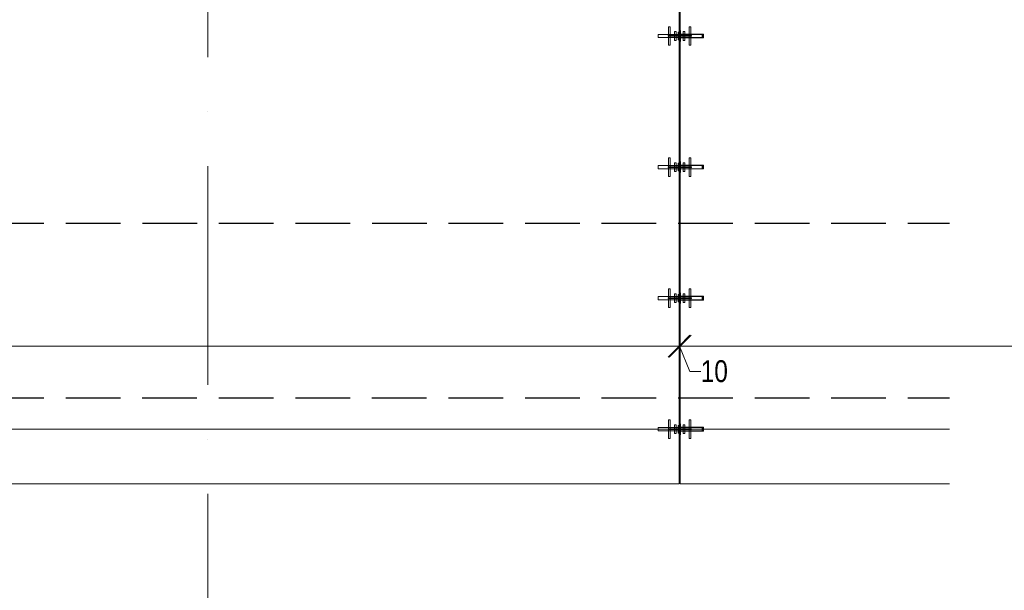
# Model space of a CAD drawing. Header units: millimetres. Extents: x 75701 to 402820, y 135 to 33652.
# Tile 18 of 52: x 148050 to 157054, y 9535 to 14759. Entities that reach past the tile are written whole.
import ezdxf

# ---------------------------------------------------------------- set-up
doc = ezdxf.new("R2010")
doc.units = ezdxf.units.MM
for name, pattern in [('A_CARA_15', [7.6, 5, -1.3, 0, -1.3]), ('IMPORT-A_CARA_07', [700, 500, -200]), ('IMPORT-KANVPOVO', [2000, 700, -650, 0, -650]), ('Čerchovaná 20mm', [3000, 2000, -500, 0, -500])]:
    doc.linetypes.add(name, pattern=pattern)
for name, color, linetype, lineweight in [('_KANAL TRASA 1', 10, 'IMPORT-KANVPOVO', 70), ('CA_KOTY', 3, 'Continuous', 9), ('CA_KOTY-100', 3, 'Continuous', 9), ('CA_OSY', 5, 'A_CARA_15', 9), ('CA_ZAKLADY25', 7, 'Continuous', 13), ('HIDROIDEA_NAHON_ZAKLADY_dwg', 8, 'Continuous', 9), ('Konstrukční přípoje', 7, 'Continuous', 13)]:
    doc.layers.add(name, color=color, linetype=linetype, lineweight=lineweight)
doc.styles.add('Arial_2', font='arial.ttf', dxfattribs={"width": 0.8, "height": 200})
doc.dimstyles.new('HP_Přímá_-_2_mm_Ariel_1-100', dxfattribs={"dimscale": 304.8, "dimtxt": 204.05188, "dimasz": 0.656168, "dimexe": 0.328084, "dimexo": 0.0625, "dimgap": 0.164042, "dimtad": 1, "dimdec": 0, "dimzin": 0, "dimdsep": 46, "dimtxsty": 'Arial_2', "dimblk1": 'OBLIQUE', "dimblk2": 'OBLIQUE', "dimsah": 1, "dimcen": 0.09, "dimazin": 0, "dimtfac": 1, "dimtdec": 4, "dimtix": 1, "dimtmove": 0, "dimatfit": 3, "dimfxl": 0.984252, "dimfxlon": 1, "dimtvp": 1, "dimtolj": 1, "dimtzin": 0, "dimarcsym": 2})
doc.dimstyles.new('HP_Přímá_-_2_mm_Ariel_1-100_1', dxfattribs={"dimscale": 304.8, "dimtxt": 204.05188, "dimasz": 0.656168, "dimexe": 0.328084, "dimexo": 0.0625, "dimgap": 0.164042, "dimtad": 1, "dimdec": 0, "dimzin": 0, "dimdsep": 46, "dimtxsty": 'Arial_2', "dimblk1": 'OBLIQUE', "dimblk2": 'OBLIQUE', "dimsah": 1, "dimcen": 0.09, "dimazin": 0, "dimtfac": 1, "dimtdec": 4, "dimtix": 1, "dimtmove": 1, "dimatfit": 3, "dimfxl": 0.984252, "dimfxlon": 1, "dimtvp": 1, "dimtolj": 1, "dimtzin": 0, "dimarcsym": 2})

# ---------------------------------------------------------------- blocks, each defined once
blk = doc.blocks.new('JDSD JORDAHLę Shear Dowels - JDSD 120HF-V4-525_600')
at = {"layer": 'Konstrukční přípoje'}
for p, q in [((-190.5, -3.7), (-190.5, 3.7)), ((-190.5, 3.7), (-190.5, 0.9)), ((-190.5, 2.5), (-190.5, 3.7)), ((-190.5, 3.7), (-190.5, -0.6)), ((-190.5, 3.7), (-190, 3.7)), ((-190.5, 3.7), (-190, 3.7)), ((-190.5, 3.7), (-190, 3.7)), ((-190.5, -3.7), (-190.5, 3.7)), ((-190.5, 3.7), (-190.5, 0.9)), ((-190.5, 2.5), (-190.5, 3.7)), ((-190.5, 3.7), (-190.5, -0.6)), ((-190.5, 3.7), (-190, 3.7)), ((-190.5, 3.7), (-190, 3.7)), ((-190.5, 3.7), (-190, 3.7)), ((-190.5, 0.9), (-190.5, 2.6)), ((-190.5, 2.6), (-190.5, -2.5)), ((-190.5, 2.6), (-190, 2.6)), ((-190.5, 2.6), (-190, 2.6)), ((-190.5, 0.9), (-190.5, 2.6)), ((-190.5, 2.6), (-190.5, -2.5)), ((-190.5, 2.6), (-190, 2.6)), ((-190.5, 2.6), (-190, 2.6)), ((-190.5, 0.6), (-190.5, 2.5)), ((-190.5, 2.5), (-190, 2.5)), ((-190.5, 0.6), (-190.5, 2.5)), ((-190.5, 2.5), (-190, 2.5)), ((-190.5, -0.6), (-190.5, 2.3)), ((-190.5, 2.3), (-190.5, 0.6)), ((-190.5, 2.3), (-190, 2.3)), ((-190.5, 2.3), (-190, 2.3)), ((-190.5, -0.6), (-190.5, 2.3)), ((-190.5, 2.3), (-190.5, 0.6)), ((-190.5, 2.3), (-190, 2.3)), ((-190.5, 2.3), (-190, 2.3)), ((-190.5, 0.9), (-190, 0.9)), ((-190.5, 0.9), (-190, 0.9)), ((-190.5, 0.9), (-190, 0.9)), ((-190.5, 0.9), (-190, 0.9)), ((-190.5, 0.6), (-190, 0.6)), ((-190.5, 0.6), (-190, 0.6)), ((-190.5, 0.6), (-190, 0.6)), ((-190.5, 0.6), (-190, 0.6)), ((210, 15), (-190, 15)), ((210, 15), (-190, 15)), ((-190, 15), (-190, -15)), ((-190, 15), (-190, -15)), ((-190, 15), (-190, -15)), ((-190, 15), (-190, -15)), ((-190, 0.9), (-190, 3.7)), ((-190, 3.7), (-190, -3.7)), ((-190, -0.6), (-190, 3.7)), ((-190, 3.7), (-190, 2.5)), ((-190, 0.9), (-190, 3.7)), ((-190, 3.7), (-190, -3.7)), ((-190, -0.6), (-190, 3.7)), ((-190, 3.7), (-190, 2.5)), ((-190, -2.5), (-190, 2.6)), ((-190, 2.6), (-190, 0.9)), ((-190, -2.5), (-190, 2.6)), ((-190, 2.6), (-190, 0.9)), ((-190, 2.5), (-190, 0.6)), ((-190, 2.5), (-190, 0.6)), ((-190, 0.6), (-190, 2.3)), ((-190, 2.3), (-190, -0.6)), ((-190, 0.6), (-190, 2.3)), ((-190, 2.3), (-190, -0.6)), ((-8, 3), (-100, 3)), ((-100, 3), (-8, 3)), ((-100, 3), (-100, -3)), ((-100, 3), (-100, -3)), ((-97, 85), (-97, -85)), ((-81, 85), (-97, 85)), ((-81, 85), (-97, 85)), ((-97, 3), (-97, -3)), ((-97, 3), (-81, 3)), ((-97, 3), (-81, 3)), ((-81, -85), (-81, 85)), ((-81, -3), (-81, 3)), ((-42, 40), (-42, -40)), ((-26, 40), (-42, 40)), ((-26, 40), (-42, 40)), ((-42, 3), (-42, -3)), ((-42, 3), (-26, 3)), ((-42, 3), (-26, 3)), ((-26, -40), (-26, 40)), ((-26, -3), (-26, 3)), ((-8, -35), (-8, 35)), ((-8, 35), (-8, -35)), ((-8, 35), (0, 35)), ((-8, 35), (0, 35)), ((0, 15), (-8, 15)), ((0, 15), (-8, 15)), ((-8, -15), (-8, 15)), ((-8, -15), (-8, 15)), ((-8, -15), (-8, 15)), ((-8, -15), (-8, 15)), ((-8, -3), (-8, 3)), ((-8, 3), (-8, -3)), ((0, -35), (0, 35)), ((0, 35), (0, -35)), ((0, 15), (0, -15)), ((0, 15), (0, -15)), ((0, 15), (0, -15)), ((0, 15), (0, -15)), ((10, -50), (10, 50)), ((10, 50), (10, -50)), ((10, 50), (14, 50)), ((10, 50), (14, 50)), ((14, 15), (10, 15)), ((14, 15), (10, 15)), ((10, -15), (10, 15)), ((10, -15), (10, 15)), ((10, -15), (10, 15)), ((10, -15), (10, 15)), ((14, -50), (14, 50)), ((14, 50), (14, -50)), ((220, 17.5), (14, 17.5)), ((220, 17.5), (14, 17.5)), ((14, 17.5), (14, -17.5)), ((14, 17.5), (14, -17.5)), ((14, 17.5), (14, -17.5)), ((14, 17.5), (14, -17.5)), ((220, 15), (14, 15)), ((220, 15), (14, 15)), ((14, -15), (14, 15)), ((14, -15), (14, 15)), ((14, -15), (14, 15)), ((14, -15), (14, 15)), ((14, 15), (14, -15)), ((14, 15), (14, -15)), ((14, 15), (14, -15)), ((14, 15), (14, -15)), ((114, 3), (14, 3)), ((14, 3), (114, 3)), ((14, 3), (14, -3)), ((14, 3), (14, -3)), ((38, 40), (38, -40)), ((54, 40), (38, 40)), ((54, 40), (38, 40)), ((38, 3), (38, -3)), ((38, 3), (54, 3)), ((38, 3), (54, 3)), ((54, -40), (54, 40)), ((54, -3), (54, 3)), ((92, 85), (92, -85)), ((108, 85), (92, 85)), ((108, 85), (92, 85)), ((92, 3), (92, -3)), ((92, 3), (108, 3)), ((92, 3), (108, 3)), ((108, -85), (108, 85)), ((108, -3), (108, 3)), ((114, -3), (114, 3)), ((114, 3), (114, -3)), ((210, -15), (210, 15)), ((210, -15), (210, 15)), ((210, -15), (210, 15)), ((210, -15), (210, 15)), ((222, 17.5), (220, 17.5)), ((222, 17.5), (220, 17.5)), ((220, -15), (220, 15)), ((220, -15), (220, 15)), ((220, -15), (220, 15)), ((220, -15), (220, 15)), ((222, -17.5), (222, 17.5)), ((222, -17.5), (222, 17.5)), ((222, -17.5), (222, 17.5)), ((222, -17.5), (222, 17.5)), ((222, 3.7), (222, 0.9)), ((222, -3.7), (222, 3.7)), ((222, 3.7), (222.5, 3.7)), ((222.5, 3.7), (222, 3.7)), ((222, 3.7), (222, 0.9)), ((222, -3.7), (222, 3.7)), ((222, 3.7), (222.5, 3.7)), ((222.5, 3.7), (222, 3.7)), ((222, 0.9), (222, 2.5)), ((222, 2.5), (222, -2.6)), ((222.5, 2.5), (222, 2.5)), ((222.5, 2.5), (222, 2.5)), ((222, 0.9), (222, 2.5)), ((222, 2.5), (222, -2.6)), ((222.5, 2.5), (222, 2.5)), ((222.5, 2.5), (222, 2.5)), ((222.5, 0.9), (222, 0.9)), ((222.5, 0.9), (222, 0.9)), ((222.5, 0.9), (222, 0.9)), ((222.5, 0.9), (222, 0.9)), ((222, 0.6), (222, -3.7)), ((222, -2.3), (222, 0.6)), ((222, 0.6), (222.5, 0.6)), ((222, 0.6), (222, -3.7)), ((222, -2.3), (222, 0.6)), ((222, 0.6), (222.5, 0.6)), ((222.5, 3.7), (222.5, -3.7)), ((222.5, 0.9), (222.5, 3.7)), ((222.5, 3.7), (222.5, -3.7)), ((222.5, 0.9), (222.5, 3.7)), ((222.5, -2.6), (222.5, 2.5)), ((222.5, 2.5), (222.5, 0.9)), ((222.5, -2.6), (222.5, 2.5)), ((222.5, 2.5), (222.5, 0.9)), ((222.5, 0.6), (222.5, -2.3)), ((222.5, -3.7), (222.5, 0.6)), ((222.5, 0.6), (222.5, -2.3)), ((222.5, -3.7), (222.5, 0.6)), ((-190, -0.6), (-190.5, -0.6)), ((-190, -0.6), (-190.5, -0.6)), ((-190.5, -2.5), (-190.5, -0.9)), ((-190.5, -0.9), (-190.5, -3.7)), ((-190.5, -0.9), (-190, -0.9)), ((-190.5, -0.9), (-190, -0.9)), ((-190.5, -2.5), (-190.5, -0.9)), ((-190.5, -0.9), (-190.5, -3.7)), ((-190.5, -0.9), (-190, -0.9)), ((-190.5, -0.9), (-190, -0.9)), ((-190.5, -2.5), (-190, -2.5)), ((-190.5, -2.5), (-190, -2.5)), ((-190.5, -2.5), (-190, -2.5)), ((-190.5, -2.5), (-190, -2.5)), ((-190, -3.7), (-190.5, -3.7)), ((-190.5, -3.7), (-190, -3.7)), ((-190, -3.7), (-190.5, -3.7)), ((-190.5, -3.7), (-190, -3.7)), ((-190, -3.7), (-190, -0.9)), ((-190, -0.9), (-190, -2.5)), ((-190, -3.7), (-190, -0.9)), ((-190, -0.9), (-190, -2.5)), ((-190, -15), (210, -15)), ((-190, -15), (210, -15)), ((-8, -3), (-100, -3)), ((-100, -3), (-8, -3)), ((-81, -3), (-97, -3)), ((-81, -3), (-97, -3)), ((-97, -85), (-81, -85)), ((-97, -85), (-81, -85)), ((-26, -3), (-42, -3)), ((-26, -3), (-42, -3)), ((-42, -40), (-26, -40)), ((-42, -40), (-26, -40)), ((-8, -15), (0, -15)), ((-8, -15), (0, -15)), ((0, -35), (-8, -35)), ((-8, -35), (0, -35)), ((10, -15), (14, -15)), ((10, -15), (14, -15)), ((14, -50), (10, -50)), ((10, -50), (14, -50)), ((114, -3), (14, -3)), ((14, -3), (114, -3)), ((14, -15), (220, -15)), ((14, -15), (220, -15)), ((14, -17.5), (220, -17.5)), ((14, -17.5), (220, -17.5)), ((54, -3), (38, -3)), ((54, -3), (38, -3)), ((38, -40), (54, -40)), ((38, -40), (54, -40)), ((108, -3), (92, -3)), ((108, -3), (92, -3)), ((92, -85), (108, -85)), ((92, -85), (108, -85)), ((220, -17.5), (222, -17.5)), ((220, -17.5), (222, -17.5)), ((222.5, -0.6), (222, -0.6)), ((222, -2.5), (222, -0.6)), ((222, -0.6), (222, -2.3)), ((222.5, -0.6), (222, -0.6)), ((222.5, -0.6), (222, -0.6)), ((222, -2.5), (222, -0.6)), ((222, -0.6), (222, -2.3)), ((222.5, -0.6), (222, -0.6)), ((222, -2.6), (222, -0.9)), ((222, -0.9), (222, -3.7)), ((222.5, -0.9), (222, -0.9)), ((222.5, -0.9), (222, -0.9)), ((222, -2.6), (222, -0.9)), ((222, -0.9), (222, -3.7)), ((222.5, -0.9), (222, -0.9)), ((222.5, -0.9), (222, -0.9)), ((222.5, -2.3), (222, -2.3)), ((222.5, -2.3), (222, -2.3)), ((222.5, -2.3), (222, -2.3)), ((222.5, -2.3), (222, -2.3)), ((222, -3.7), (222, -2.5)), ((222.5, -2.5), (222, -2.5)), ((222, -3.7), (222, -2.5)), ((222.5, -2.5), (222, -2.5)), ((222.5, -2.6), (222, -2.6)), ((222.5, -2.6), (222, -2.6)), ((222.5, -2.6), (222, -2.6)), ((222.5, -2.6), (222, -2.6)), ((222.5, -3.7), (222, -3.7)), ((222.5, -3.7), (222, -3.7)), ((222.5, -3.7), (222, -3.7)), ((222.5, -3.7), (222, -3.7)), ((222.5, -3.7), (222, -3.7)), ((222.5, -3.7), (222, -3.7)), ((222.5, -2.3), (222.5, -0.6)), ((222.5, -0.6), (222.5, -2.5)), ((222.5, -2.3), (222.5, -0.6)), ((222.5, -0.6), (222.5, -2.5)), ((222.5, -3.7), (222.5, -0.9)), ((222.5, -0.9), (222.5, -2.6)), ((222.5, -3.7), (222.5, -0.9)), ((222.5, -0.9), (222.5, -2.6)), ((222.5, -2.5), (222.5, -3.7)), ((222.5, -2.5), (222.5, -3.7))]:
    blk.add_line(p, q, dxfattribs=at)
blk = doc.blocks.new('HIDROIDEA_NAHON_ZAKLADY_dwg-V12-525_600')
at = {"layer": '_KANAL TRASA 1', "color": 250, "linetype": 'IMPORT-A_CARA_07', "lineweight": 25}
for p, q in [((139746.2, 5040.4), (155526.9, 5040.4)), ((139745.7, 3440.4), (155526.9, 3440.4))]:
    blk.add_line(p, q, dxfattribs=at)
blk = doc.blocks.new('DIMBLOCK11-525_600')
at = {"layer": 'CA_KOTY-100'}
for p, q in [((130080, 11769.8), (130080, 12069.8)), ((154080, 11769.8), (154080, 12069.8)), ((130080, 11769.8), (130180, 11869.8)), ((154080, 11769.8), (154180, 11869.8)), ((130080, 11769.8), (129980, 11669.8)), ((130080, 11769.8), (154080, 11769.8)), ((130080, 11769.8), (130080, 11669.8)), ((154080, 11769.8), (153980, 11669.8)), ((154080, 11769.8), (154080, 11669.8))]:
    blk.add_line(p, q, dxfattribs=at)
at = {"layer": 'CA_KOTY-100', "color": 0, "insert": (141774, 12079.4), "char_height": 200, "width": 734.587, "attachment_point": 1, "line_spacing_factor": 0.941778, "style": 'Arial_2'}
blk.add_mtext('24000', dxfattribs=at)
blk = doc.blocks.new('_Oblique')
at = {"color": 0, "linetype": 'ByBlock', "lineweight": -2}
blk.add_line((-0.5, -0.5), (0.5, 0.5), dxfattribs=at)
blk = doc.blocks.new('DIMBLOCK12-525_600')
at = {"layer": 'CA_KOTY-100'}
for p, q in [((154080, 11769.8), (154080, 12069.8)), ((154090, 11769.8), (154090, 12069.8)), ((154080, 11769.8), (154180, 11869.8)), ((154090, 11769.8), (154190, 11869.8)), ((154080, 11769.8), (153980, 11669.8)), ((154090, 11769.8), (153990, 11669.8)), ((154080, 11769.8), (154090, 11769.8)), ((154080, 11769.8), (154080, 11669.8)), ((154177.9, 11539), (154085, 11769.8)), ((154090, 11769.8), (154090, 11669.8)), ((154277.9, 11539), (154177.9, 11539))]:
    blk.add_line(p, q, dxfattribs=at)
at = {"layer": 'CA_KOTY-100', "color": 0, "insert": (154277.9, 11641.7), "char_height": 200, "width": 293.835, "attachment_point": 1, "line_spacing_factor": 0.941778, "style": 'Arial_2'}
blk.add_mtext('10', dxfattribs=at)
blk = doc.blocks.new('DIMBLOCK21-525_600')
at = {"layer": 'CA_KOTY-100'}
for p, q in [((154090, 11769.8), (154090, 12069.8)), ((160312.7, 11769.8), (160312.7, 12069.8)), ((154090, 11769.8), (154190, 11869.8)), ((160312.7, 11769.8), (160412.7, 11869.8)), ((154090, 11769.8), (153990, 11669.8)), ((154090, 11769.8), (160312.7, 11769.8)), ((154090, 11769.8), (154090, 11669.8)), ((160312.7, 11769.8), (160212.7, 11669.8)), ((160312.7, 11769.8), (160312.7, 11669.8))]:
    blk.add_line(p, q, dxfattribs=at)
at = {"layer": 'CA_KOTY-100', "color": 0, "insert": (157627.1, 12079.4), "char_height": 200, "width": 881.504, "attachment_point": 1, "line_spacing_factor": 0.941778, "style": 'Arial_2'}
blk.add_mtext('120040', dxfattribs=at)

msp = doc.modelspace()

# ---------------------------------------------------------------- linework, layer by layer
at = {"layer": 'CA_OSY', "linetype": 'Čerchovaná 20mm'}
msp.add_line((149770, 2417), (149770, 30314.3), dxfattribs=at)
at = {"layer": 'CA_OSY'}
msp.add_line((156552.8, 11009.9), (106570, 11009.9), dxfattribs=at)
at = {"layer": 'CA_ZAKLADY25'}
for p, q in [((154080, 17509.9), (154080, 10509.9)), ((154090, 10509.9), (154090, 17509.9)), ((154080, 10509.9), (130080, 10509.9)), ((156552.8, 10509.9), (154090, 10509.9))]:
    msp.add_line(p, q, dxfattribs=at)

# ---------------------------------------------------------------- block references
at = {"layer": 'HIDROIDEA_NAHON_ZAKLADY_dwg', "color": 50}
msp.add_blockref('HIDROIDEA_NAHON_ZAKLADY_dwg-V12-525_600', (1025.9, 7857.2), dxfattribs=at)
at = {"layer": 'Konstrukční přípoje'}
for p in [(154080, 14609.9), (154080, 13409.9), (154080, 12209.9), (154080, 11009.9)]:
    msp.add_blockref('JDSD JORDAHLę Shear Dowels - JDSD 120HF-V4-525_600', p, dxfattribs=at)

# ---------------------------------------------------------------- dimensions: what is measured, and where the dimension line sits
at = {"layer": 'CA_KOTY'}
for base, p1, p2, override, picture, middle in [((154080, 11769.8), (130080, 12069.8), (154080, 12069.8), {"dimpost": '<>', "dimfxl": 24000}, 'DIMBLOCK11-525_600', (142080, 11921.9)), ((160312.7, 11769.8), (154090, 12069.8), (160312.7, 12069.8), {"dimpost": '<>', "dimfxl": 6222.631523}, 'DIMBLOCK21-525_600', (157201.4, 11922))]:
    dim = msp.add_linear_dim(base=base, p1=p1, p2=p2, dimstyle='HP_Přímá_-_2_mm_Ariel_1-100', override=override, dxfattribs=at)
    dim.commit()
    dim.dimension.update_dxf_attribs({"geometry": picture, "text_midpoint": middle})
dim = msp.add_linear_dim(base=(154090, 11769.8), p1=(154080, 12069.8), p2=(154090, 12069.8), dimstyle='HP_Přímá_-_2_mm_Ariel_1-100_1', override={"dimpost": '<>', "dimfxl": 10}, dxfattribs=at)
dim.commit()
dim.dimension.update_dxf_attribs({"geometry": 'DIMBLOCK12-525_600', "text_midpoint": (154424.8, 11508.4), "dimtype": 160})

doc.saveas('drawing.dxf')
